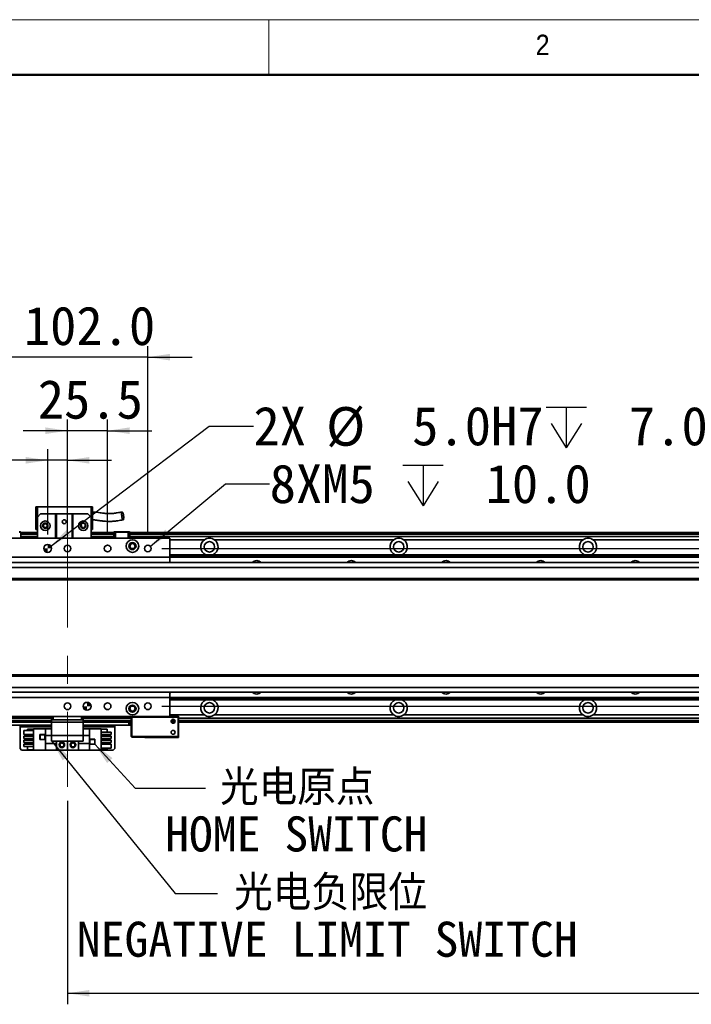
# Model space of a CAD drawing. Header units: millimetres. Extents: x 35 to 2905, y 35 to 2044.
# Tile 4 of 14: x 262 to 688, y 1420 to 2044. Entities that reach past the tile are written whole.
import ezdxf

# ---------------------------------------------------------------- set-up
doc = ezdxf.new("R2010")
doc.units = ezdxf.units.MM
doc.header["$LTSCALE"] = 7
doc.linetypes.add('CENTERX2', pattern=[20.32, 12.7, -2.54, 2.54, -2.54])
doc.layers.add('黑色实线', color=7, linetype='Continuous')
doc.styles.add('SLDTEXTSTYLE1', font='Gothic.ttf', dxfattribs={"width": 0.913})
doc.styles.add('SLDTEXTSTYLE8', font='txt')
doc.styles.add('SLDTEXTSTYLE9', font='txt', dxfattribs={"bigfont": 'bigfont'})
doc.dimstyles.new('SLDDIMSTYLE0', dxfattribs={"dimtxt": 24.5, "dimasz": 14, "dimexe": 0, "dimexo": 0.0625, "dimgap": 6.125, "dimtad": 2, "dimdec": 1, "dimrnd": 1e-09, "dimzin": 4, "dimdsep": 46, "dimtxsty": 'SLDTEXTSTYLE8', "dimsah": 1, "dimcen": 0.09, "dimadec": 0, "dimazin": 1, "dimtfac": 1, "dimtdec": 1, "dimtmove": 0, "dimatfit": 0, "dimfxl": 0, "dimfrac": 2, "dimtolj": 1, "dimtzin": 12, "dimarcsym": 0})
doc.dimstyles.new('SLDDIMSTYLE1', dxfattribs={"dimtxt": 24.5, "dimasz": 14, "dimexe": 0, "dimexo": 0.0625, "dimgap": 6.125, "dimtad": 2, "dimdec": 1, "dimrnd": 1e-09, "dimzin": 12, "dimdsep": 46, "dimtxsty": 'SLDTEXTSTYLE8', "dimsah": 1, "dimcen": 0.09, "dimadec": 0, "dimazin": 3, "dimtfac": 1, "dimtdec": 1, "dimtmove": 0, "dimatfit": 0, "dimfxl": 0, "dimfrac": 2, "dimtolj": 1, "dimtzin": 12, "dimarcsym": 0})
doc.dimstyles.new('SLDDIMSTYLE2', dxfattribs={"dimtxt": 0.18, "dimasz": 14, "dimexe": 0, "dimexo": 0.0625, "dimgap": 0, "dimtad": 0, "dimtih": 1, "dimtoh": 1, "dimdec": 0, "dimrnd": 1e-09, "dimzin": 0, "dimdsep": 46, "dimtxsty": 'Standard', "dimsah": 1, "dimcen": 0.09, "dimadec": 0, "dimazin": 0, "dimtfac": 14, "dimtdec": 0, "dimtofl": 0, "dimtmove": 0, "dimatfit": 3, "dimfxl": 0, "dimfrac": 2, "dimtolj": 1, "dimtzin": 0, "dimarcsym": 0})
doc.dimstyles.new('SLDDIMSTYLE3', dxfattribs={"dimtxt": 24.5, "dimasz": 14, "dimexe": 0, "dimexo": 0.0625, "dimgap": 6.125, "dimtad": 0, "dimtih": 1, "dimtoh": 1, "dimdec": 6, "dimrnd": 1e-09, "dimzin": 12, "dimdsep": 46, "dimtxsty": 'SLDTEXTSTYLE8', "dimsah": 1, "dimcen": 0, "dimadec": 0, "dimazin": 3, "dimtfac": 1, "dimtdec": 1, "dimtofl": 0, "dimtmove": 0, "dimatfit": 3, "dimfxl": 0, "dimfrac": 2, "dimtolj": 1, "dimtzin": 12, "dimarcsym": 0})
doc.dimstyles.new('SLDDIMSTYLE4', dxfattribs={"dimtxt": 24.5, "dimasz": 14, "dimexe": 0, "dimexo": 0.0625, "dimgap": 6.125, "dimtad": 0, "dimtih": 1, "dimtoh": 1, "dimdec": 1, "dimrnd": 1e-09, "dimzin": 4, "dimdsep": 46, "dimtxsty": 'SLDTEXTSTYLE8', "dimsah": 1, "dimcen": 0, "dimadec": 0, "dimazin": 1, "dimtfac": 1, "dimtdec": 1, "dimtofl": 0, "dimtmove": 0, "dimatfit": 3, "dimfxl": 0, "dimfrac": 2, "dimtolj": 1, "dimtzin": 12, "dimarcsym": 0})
doc.dimstyles.new('SLDDIMSTYLE5', dxfattribs={"dimtxt": 24.5, "dimasz": 14, "dimexe": 0, "dimexo": 0.0625, "dimgap": 6.125, "dimtad": 2, "dimdec": 1, "dimrnd": 1e-09, "dimzin": 4, "dimdsep": 46, "dimtxsty": 'SLDTEXTSTYLE8', "dimsah": 1, "dimcen": 0.09, "dimadec": 0, "dimazin": 1, "dimtfac": 1, "dimtdec": 1, "dimtofl": 0, "dimtmove": 0, "dimatfit": 3, "dimfxl": 0, "dimfrac": 2, "dimtolj": 1, "dimtzin": 12, "dimarcsym": 0})

# ---------------------------------------------------------------- blocks, each defined once
blk = doc.blocks.new('_D_7')
at = {"layer": '黑色实线'}
for p, q in [((241.33, 1717.94), (241.33, 1837.22)), ((343.33, 1717.94), (343.33, 1837.22)), ((241.33, 1830.22), (213.33, 1830.22)), ((343.33, 1830.22), (241.33, 1830.22)), ((343.33, 1830.22), (371.33, 1830.22))]:
    blk.add_line(p, q, dxfattribs=at)
for points in [[(241.33, 1830.22), (227.33, 1832.32), (227.33, 1828.12)], [(343.33, 1830.22), (357.33, 1828.12), (357.33, 1832.32)]]:
    blk.add_solid(points, dxfattribs=at)
at = {"layer": '黑色实线', "insert": (264.68, 1862.37), "char_height": 24.5, "attachment_point": 1, "style": 'SLDTEXTSTYLE8'}
blk.add_mtext('102.0', dxfattribs=at)
blk = doc.blocks.new('_D_8')
at = {"layer": '黑色实线'}
for p, q in [((2340.33, 1709.05), (2340.33, 1737.05)), ((352.22, 1709.05), (2347.33, 1709.05)), ((2340.33, 1609.05), (2340.33, 1709.05)), ((352.22, 1609.05), (2347.33, 1609.05)), ((2340.33, 1609.05), (2340.33, 1581.05))]:
    blk.add_line(p, q, dxfattribs=at)
for points in [[(2340.33, 1709.05), (2342.43, 1723.05), (2338.23, 1723.05)], [(2340.33, 1609.05), (2338.23, 1595.05), (2342.43, 1595.05)]]:
    blk.add_solid(points, dxfattribs=at)
at = {"layer": '黑色实线', "insert": (2308.18, 1619.23), "char_height": 24.5, "attachment_point": 1, "rotation": 90, "style": 'SLDTEXTSTYLE8'}
blk.add_mtext('100.0', dxfattribs=at)
blk = doc.blocks.new('SW_SYMBOL_HOLE_DEPTH')
at = {"layer": '黑色实线', "color": 0}
for p, q in [((0, 6125), (5600, 6125)), ((2800, 6125), (2800, 525)), ((700, 3885), (2800, 525)), ((4900, 3885), (2800, 525))]:
    blk.add_line(p, q, dxfattribs=at)
blk = doc.blocks.new('_D_9')
at = {"layer": '黑色实线'}
for p, q in [((344.94, 1710.39), (392.53, 1749.93)), ((392.53, 1749.93), (420.53, 1749.93))]:
    blk.add_line(p, q, dxfattribs=at)
blk.add_solid([(344.94, 1710.39), (357.05, 1717.72), (354.37, 1720.95)], dxfattribs=at)
at = {"layer": '黑色实线', "xscale": 0.004592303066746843, "yscale": 0.004592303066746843, "zscale": 0.004592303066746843}
blk.add_blockref('SW_SYMBOL_HOLE_DEPTH', (504.89, 1733.71), dxfattribs=at)
at = {"layer": '黑色实线', "char_height": 24.5, "attachment_point": 1, "style": 'SLDTEXTSTYLE8'}
for s, insert in [('8XM5', (420.53, 1762.27)), (' 10.0', (540.75, 1762.27))]:
    blk.add_mtext(s, dxfattribs=dict(at, insert=insert))
blk = doc.blocks.new('_D_10')
at = {"layer": '黑色实线'}
for p, q in [((281.82, 1710.55), (382.26, 1786.52)), ((382.26, 1786.52), (410.26, 1786.52))]:
    blk.add_line(p, q, dxfattribs=at)
blk.add_solid([(281.82, 1710.55), (294.25, 1717.33), (291.72, 1720.67)], dxfattribs=at)
at = {"layer": '黑色实线', "xscale": 0.004592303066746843, "yscale": 0.004592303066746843, "zscale": 0.004592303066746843}
blk.add_blockref('SW_SYMBOL_HOLE_DEPTH', (595.73, 1770.31), dxfattribs=at)
at = {"layer": '黑色实线', "char_height": 24.5, "attachment_point": 1, "style": 'SLDTEXTSTYLE8'}
for s, insert in [('2X ', (410.26, 1798.87)), ('%%c', (456.34, 1798.63)), (' 5.0H7 ', (494.19, 1798.87)), (' 7.0', (631.59, 1798.87))]:
    blk.add_mtext(s, dxfattribs=dict(at, insert=insert))
blk = doc.blocks.new('_D_11')
at = {"layer": '黑色实线'}
for p, q in [((292.33, 1756.65), (292.33, 1790.62)), ((317.83, 1717.94), (317.83, 1790.62)), ((292.33, 1783.62), (264.33, 1783.62)), ((317.83, 1783.62), (292.33, 1783.62)), ((317.83, 1783.62), (345.83, 1783.62))]:
    blk.add_line(p, q, dxfattribs=at)
for points in [[(292.33, 1783.62), (278.33, 1785.72), (278.33, 1781.52)], [(317.83, 1783.62), (331.83, 1781.52), (331.83, 1785.72)]]:
    blk.add_solid(points, dxfattribs=at)
at = {"layer": '黑色实线', "insert": (273.53, 1815.77), "char_height": 24.5, "attachment_point": 1, "style": 'SLDTEXTSTYLE8'}
blk.add_mtext('25.5', dxfattribs=at)
blk = doc.blocks.new('_D_12')
at = {"layer": '黑色实线'}
for p, q in [((279.83, 1717.94), (279.83, 1771.87)), ((292.33, 1717.94), (292.33, 1771.87)), ((279.83, 1764.87), (161.3, 1764.87)), ((292.33, 1764.87), (279.83, 1764.87)), ((292.33, 1764.87), (320.33, 1764.87))]:
    blk.add_line(p, q, dxfattribs=at)
for points in [[(279.83, 1764.87), (265.83, 1766.97), (265.83, 1762.77)], [(292.33, 1764.87), (306.33, 1762.77), (306.33, 1766.97)]]:
    blk.add_solid(points, dxfattribs=at)
at = {"layer": '黑色实线', "insert": (161.3, 1797.02), "char_height": 24.5, "attachment_point": 1, "style": 'SLDTEXTSTYLE8'}
blk.add_mtext('12.5', dxfattribs=at)
blk = doc.blocks.new('_D_18')
at = {"layer": '黑色实线'}
for p, q in [((292.33, 1549.21), (292.33, 1420.25)), ((2152.33, 1549.21), (2152.33, 1420.25)), ((292.33, 1427.25), (2152.33, 1427.25))]:
    blk.add_line(p, q, dxfattribs=at)
for points in [[(292.33, 1427.25), (306.33, 1425.15), (306.33, 1429.35)], [(2152.33, 1427.25), (2138.33, 1429.35), (2138.33, 1425.15)]]:
    blk.add_solid(points, dxfattribs=at)
at = {"layer": '黑色实线', "insert": (1163.69, 1459.4), "char_height": 24.5, "attachment_point": 1, "style": 'SLDTEXTSTYLE8'}
blk.add_mtext('1860.0', dxfattribs=at)
blk = doc.blocks.new('SW_NOTE_7')
at = {"layer": '黑色实线', "color": 0, "char_height": 22.225, "attachment_point": 2}
for s, insert, style in [('光电原点', (58.24, 11.59), 'SLDTEXTSTYLE9'), ('HOME SWITCH', (57.65, -17.8), 'SLDTEXTSTYLE8')]:
    blk.add_mtext(s, dxfattribs=dict(at, insert=insert, style=style))
blk = doc.blocks.new('SW_NOTE_8')
at = {"layer": '黑色实线', "color": 0, "char_height": 22.225, "attachment_point": 2}
for s, insert, style in [('光电负限位', (71.55, 11.47), 'SLDTEXTSTYLE9'), ('NEGATIVE LIMIT SWITCH', (69.48, -17.92), 'SLDTEXTSTYLE8')]:
    blk.add_mtext(s, dxfattribs=dict(at, insert=insert, style=style))
blk = doc.blocks.new('SW_DOWELSYMBOL_0')
at = {"linetype": 'Continuous', "lineweight": 18}
h = blk.add_hatch(color=0, dxfattribs=at)
edge = h.paths.add_edge_path(flags=0)
edge.add_arc((0, 0), 2.5, 180, 270)
edge.add_line((0, -2.5), (0, 0))
edge.add_line((0, 0), (-2.5, 0))
h = blk.add_hatch(color=0, dxfattribs=at)
edge = h.paths.add_edge_path(flags=0)
edge.add_arc((0, 0), 2.5, 0, 90)
edge.add_line((0, 2.5), (0, 0))
edge.add_line((0, 0), (2.5, 0))
at = {"layer": '黑色实线', "color": 0}
blk.add_circle((0, 0), 2.5, dxfattribs=at)
blk = doc.blocks.new('SW_DOWELSYMBOL_1')
at = {"linetype": 'Continuous', "lineweight": 18}
h = blk.add_hatch(color=0, dxfattribs=at)
edge = h.paths.add_edge_path(flags=0)
edge.add_arc((0, 0), 2.5, 180, 270)
edge.add_line((0, -2.5), (0, 0))
edge.add_line((0, 0), (-2.5, 0))
h = blk.add_hatch(color=0, dxfattribs=at)
edge = h.paths.add_edge_path(flags=0)
edge.add_arc((0, 0), 2.5, 0, 90)
edge.add_line((0, 2.5), (0, 0))
edge.add_line((0, 0), (2.5, 0))
at = {"layer": '黑色实线', "color": 0}
blk.add_circle((0, 0), 2.5, dxfattribs=at)

msp = doc.modelspace()

# ---------------------------------------------------------------- linework, layer by layer
at = {"color": 7, "linetype": 'Continuous', "lineweight": 18}
for p, q in [((2905, 2044), (35, 2044)), ((420, 2009), (420, 2044)), ((70, 2009), (2870, 2009))]:
    msp.add_line(p, q, dxfattribs=at)
at = {"color": 7, "linetype": 'Continuous', "lineweight": 50}
msp.add_line((2870, 2009), (70, 2009), dxfattribs=at)
at = {"color": 7, "linetype": 'Continuous', "lineweight": 35}
for p, q in [((272.3251548, 1735.3467173), (273.3251717, 1735.3467173)), ((272.3251548, 1735.3467173), (272.3251548, 1720.9467157)), ((273.3251717, 1728.9467132), (273.3251717, 1735.3467173)), ((273.3251717, 1735.3467173), (307.3251512, 1735.3467173)), ((307.3251512, 1735.3467173), (308.3251681, 1735.3467173)), ((307.3251512, 1735.3467173), (307.3251512, 1728.9467132)), ((308.3251681, 1720.9467157), (308.3251681, 1735.3467173)), ((275.325146, 1730.9467173), (273.3251717, 1728.9467132)), ((273.3251717, 1728.9467132), (273.3251717, 1715.5467137)), ((275.325146, 1730.9467173), (284.8251727, 1730.9467173)), ((284.8251727, 1715.5467137), (284.8251727, 1730.9467173)), ((284.8251727, 1730.9467173), (285.3251662, 1730.9467173)), ((285.3251662, 1730.9467173), (285.3251662, 1715.5467137)), ((295.3251567, 1730.9467173), (285.3251662, 1730.9467173)), ((295.3251567, 1715.5467137), (295.3251567, 1730.9467173)), ((295.3251567, 1730.9467173), (295.8251502, 1730.9467173)), ((295.8251502, 1730.9467173), (305.3251471, 1730.9467173)), ((295.8251502, 1730.9467173), (295.8251502, 1715.5467137)), ((307.3251512, 1728.9467132), (305.3251471, 1730.9467173)), ((307.3251512, 1728.9467132), (307.3251512, 1715.5467137)), ((357.3251631, 1715.5467137), (227.3251679, 1715.5467137)), ((261.7008951, 1719.5467143), (262.5251677, 1719.5467143)), ((262.8251579, 1719.2467167), (261.8251707, 1719.2467167)), ((262.8251579, 1719.2467167), (262.5251677, 1719.5467143)), ((262.8251579, 1719.2467167), (262.8251579, 1715.5467137)), ((273.3251717, 1719.0518542), (262.8251579, 1719.0518542)), ((262.8251579, 1718.8518545), (273.3251717, 1718.8518545)), ((262.8251579, 1718.6518549), (273.3251717, 1718.6518549)), ((273.3251717, 1718.5518532), (262.8251579, 1718.5518532)), ((273.3251717, 1716.5467157), (262.8251579, 1716.5467157)), ((272.3251548, 1720.9467157), (273.3251717, 1720.9467157)), ((307.3251512, 1720.9467157), (308.3251681, 1720.9467157)), ((321.8251731, 1719.0518542), (307.3251512, 1719.0518542)), ((307.3251512, 1718.8518545), (321.8251731, 1718.8518545)), ((307.3251512, 1718.6518549), (321.8251731, 1718.6518549)), ((321.8251731, 1718.5518532), (307.3251512, 1718.5518532)), ((321.8251731, 1716.5467157), (307.3251512, 1716.5467157)), ((322.1251633, 1719.5467143), (321.8251731, 1719.2467167)), ((321.8251731, 1715.5467137), (321.8251731, 1719.2467167)), ((322.8251603, 1719.2467167), (321.8251731, 1719.2467167)), ((322.1251633, 1719.5467143), (322.9494359, 1719.5467143)), ((322.8251603, 1719.2467167), (322.9494359, 1719.5467143)), ((322.8251603, 1719.2467167), (322.8251603, 1715.5467137)), ((330.8251467, 1719.2467167), (322.8251603, 1719.2467167)), ((322.9494359, 1719.5467143), (330.7009008, 1719.5467143)), ((330.8251467, 1719.2467167), (330.7009008, 1719.5467143)), ((330.7009008, 1719.5467143), (331.5251734, 1719.5467143)), ((330.8251467, 1715.5467137), (330.8251467, 1719.2467167)), ((331.8251636, 1719.2467167), (330.8251467, 1719.2467167)), ((331.8251636, 1719.2467167), (331.5251734, 1719.5467143)), ((331.8251636, 1719.2467167), (331.8251636, 1715.5467137)), ((2112.8252413, 1719.0518542), (331.8251636, 1719.0518542)), ((331.8251636, 1718.8518545), (2112.8252413, 1718.8518545)), ((331.8251636, 1718.6518549), (2112.8252413, 1718.6518549)), ((2112.8252413, 1718.5518532), (331.8251636, 1718.5518532)), ((2112.8252413, 1716.5467157), (331.8251636, 1716.5467157)), ((357.3251631, 1715.5467137), (357.3251631, 1703.5467154)), ((499.1556075, 1714.5467154), (385.4947355, 1714.5467154)), ((619.1556122, 1714.5467154), (505.4947402, 1714.5467154)), ((739.1555574, 1714.5467154), (625.494745, 1714.5467154)), ((357.3251631, 1703.5467154), (227.3251679, 1703.5467154)), ((357.3251631, 1705.0467147), (2087.3251822, 1705.0467147)), ((357.3251631, 1704.7536946), (2087.3251822, 1704.7536946)), ((357.3251631, 1703.8548342), (2087.3251822, 1703.8548342)), ((357.3251631, 1703.561814), (2087.3251822, 1703.561814)), ((357.3251631, 1703.5467154), (357.3251631, 1700.0518529)), ((2237.8252413, 1700.0518529), (206.8251636, 1700.0518529)), ((2237.8252413, 1697.0518506), (206.8251636, 1697.0518506)), ((2237.8252413, 1690.0518494), (206.8251636, 1690.0518494)), ((206.8251636, 1689.0518493), (2237.8252413, 1689.0518493)), ((2237.8252413, 1629.0518543), (206.8251636, 1629.0518543)), ((2237.8252413, 1628.051856), (206.8251636, 1628.051856)), ((2237.8252413, 1621.0518568), (206.8251636, 1621.0518568)), ((2237.8252413, 1618.0518544), (206.8251636, 1618.0518544)), ((357.3251631, 1618.0518544), (357.3251631, 1614.5467139)), ((357.3251631, 1614.5467139), (227.3251679, 1614.5467139)), ((357.3251631, 1614.5467139), (357.3251631, 1602.5467156)), ((357.3251631, 1614.5418896), (2087.3251822, 1614.5418896)), ((357.3251631, 1614.2488732), (2087.3251822, 1614.2488732)), ((357.3251631, 1613.3500091), (2087.3251822, 1613.3500091)), ((357.3251631, 1613.0569926), (2087.3251822, 1613.0569926)), ((499.1556075, 1603.556992), (385.4947355, 1603.556992)), ((619.1556122, 1603.556992), (505.4947402, 1603.556992)), ((739.1555574, 1603.556992), (625.494745, 1603.556992)), ((282.3251452, 1601.5569917), (186.3251593, 1601.5569917)), ((282.3251452, 1599.0518532), (186.3251593, 1599.0518532)), ((357.3251631, 1602.5467156), (227.3251679, 1602.5467156)), ((282.3251452, 1597.0518566), (253.325161, 1597.0518566)), ((262.3251643, 1597.0518566), (262.3251643, 1596.0518545)), ((282.3251452, 1600.5467153), (282.3251452, 1602.5467156)), ((283.3251622, 1600.5467153), (282.3251452, 1600.5467153)), ((282.3251452, 1599.0467123), (282.3251452, 1600.5467153)), ((302.325156, 1599.0467123), (282.3251452, 1599.0467123)), ((282.3251452, 1599.0467123), (282.3251452, 1590.5467174)), ((283.3251622, 1602.5467156), (283.3251622, 1600.5467153)), ((301.3251688, 1600.5467153), (283.3251622, 1600.5467153)), ((301.3251688, 1600.5467153), (301.3251688, 1602.5467156)), ((302.325156, 1600.5467153), (301.3251688, 1600.5467153)), ((302.325156, 1602.5467156), (302.325156, 1600.5467153)), ((332.8251507, 1601.5569917), (302.325156, 1601.5569917)), ((302.325156, 1600.5467153), (302.325156, 1599.0467123)), ((332.8251507, 1599.0518532), (302.325156, 1599.0518532)), ((302.325156, 1599.0467123), (302.325156, 1590.5467174)), ((331.32517, 1597.0518566), (302.325156, 1597.0518566)), ((322.3251667, 1596.0518545), (322.3251667, 1597.0518566)), ((331.32517, 1597.0518566), (331.32517, 1599.0518532)), ((332.3251572, 1597.0518566), (331.32517, 1597.0518566)), ((332.3251572, 1599.0518532), (332.3251572, 1597.0518566)), ((333.1251707, 1602.5467156), (332.8251507, 1602.2467143)), ((333.1251707, 1602.2467143), (332.8251507, 1602.2467143)), ((332.8251507, 1589.846713), (332.8251507, 1602.2467143)), ((333.1251707, 1602.2467143), (333.2494166, 1602.5467156)), ((362.5251617, 1602.2467143), (333.1251707, 1602.2467143)), ((333.1251707, 1602.2467143), (333.1251707, 1589.846713)), ((357.3251631, 1602.8467132), (362.8251519, 1602.8467132)), ((357.3251631, 1602.5467156), (362.4008861, 1602.5467156)), ((360.4730334, 1599.0518532), (358.1773009, 1599.0518532)), ((362.5251617, 1602.2467143), (362.4008861, 1602.5467156)), ((362.4008861, 1602.5467156), (362.5251617, 1602.5467156)), ((362.8251519, 1602.2467143), (362.5251617, 1602.5467156)), ((362.5251617, 1589.846713), (362.5251617, 1602.2467143)), ((362.8251519, 1602.2467143), (362.5251617, 1602.2467143)), ((362.8251519, 1602.2467143), (362.8251519, 1602.8467132)), ((362.8251519, 1602.2467143), (362.8251519, 1589.846713)), ((2083.8251975, 1601.5569917), (362.8251519, 1601.5569917)), ((2083.8251975, 1599.0518532), (362.8251519, 1599.0518532)), ((262.3251643, 1582.2518519), (262.3251643, 1596.0518545)), ((264.6251585, 1591.1118514), (264.6251585, 1593.6118564)), ((264.6251585, 1593.6118564), (270.8251741, 1593.6118564)), ((264.6251585, 1591.1118514), (270.8251741, 1591.1118514)), ((267.0251694, 1593.6118564), (267.0251694, 1594.5518515)), ((267.0251694, 1594.5518515), (270.8251741, 1594.5518515)), ((267.0251694, 1590.0718546), (267.0251694, 1591.1118514)), ((270.8251741, 1581.2518499), (270.8251741, 1594.8518566)), ((270.8251741, 1594.8518566), (278.3751454, 1594.8518566)), ((278.1251635, 1591.1518535), (274.925169, 1591.1518535)), ((274.925169, 1591.1518535), (274.925169, 1587.9518515)), ((275.0251558, 1591.0518518), (275.0251558, 1588.0518532)), ((278.025147, 1591.0518518), (275.0251558, 1591.0518518)), ((278.025147, 1588.0518532), (278.025147, 1591.0518518)), ((278.1251635, 1587.9518515), (278.1251635, 1591.1518535)), ((282.3251452, 1594.8518566), (278.3751454, 1594.8518566)), ((278.3751454, 1594.8518566), (278.3751454, 1590.5518508)), ((306.2751558, 1594.8518566), (302.325156, 1594.8518566)), ((306.2751558, 1590.5518508), (306.2751558, 1594.8518566)), ((313.8251569, 1594.8518566), (306.2751558, 1594.8518566)), ((313.8251569, 1594.8518566), (313.8251569, 1581.2518499)), ((317.6251616, 1594.5518515), (313.8251569, 1594.5518515)), ((320.0251725, 1592.6118544), (313.8251569, 1592.6118544)), ((320.0251725, 1591.1118514), (313.8251569, 1591.1118514)), ((317.6251616, 1594.5518515), (317.6251616, 1592.6118544)), ((317.6251616, 1591.1118514), (317.6251616, 1590.0718546)), ((320.0251725, 1592.6118544), (320.0251725, 1591.1118514)), ((322.3251667, 1596.0518545), (322.3251667, 1582.2518519)), ((264.6251585, 1588.5718516), (264.6251585, 1590.0718546)), ((264.6251585, 1590.0718546), (270.8251741, 1590.0718546)), ((264.6251585, 1588.5718516), (270.8251741, 1588.5718516)), ((264.6251585, 1586.0318518), (264.6251585, 1587.5318548)), ((264.6251585, 1587.5318548), (270.8251741, 1587.5318548)), ((264.6251585, 1586.0318518), (270.8251741, 1586.0318518)), ((264.6251585, 1583.491852), (264.6251585, 1584.9918551)), ((264.6251585, 1584.9918551), (270.8251741, 1584.9918551)), ((267.0251694, 1587.5318548), (267.0251694, 1588.5718516)), ((267.0251694, 1584.9918551), (267.0251694, 1586.0318518)), ((274.925169, 1587.9518515), (278.1251635, 1587.9518515)), ((275.0251558, 1588.0518532), (278.025147, 1588.0518532)), ((282.3251452, 1590.5518508), (278.3751454, 1590.5518508)), ((278.3751454, 1585.5518556), (278.3751454, 1590.5518508)), ((278.3751454, 1585.5518556), (285.3251662, 1585.5518556)), ((278.3751454, 1585.5518556), (278.3751454, 1581.2518499)), ((282.3251452, 1590.5467174), (302.325156, 1590.5467174)), ((282.3251452, 1587.0467177), (282.3251452, 1590.5467174)), ((302.325156, 1587.0467177), (282.3251452, 1587.0467177)), ((285.3251662, 1587.0467177), (285.3251662, 1585.5518556)), ((285.3251662, 1581.2518499), (285.3251662, 1585.5518556)), ((292.3251655, 1587.0467177), (292.3251655, 1581.2518499)), ((299.3251648, 1585.5518556), (299.3251648, 1587.0467177)), ((299.3251648, 1585.5518556), (306.2751558, 1585.5518556)), ((299.3251648, 1585.5518556), (299.3251648, 1581.2518499)), ((306.2751558, 1590.5518508), (302.325156, 1590.5518508)), ((302.325156, 1590.5467174), (302.325156, 1587.0467177)), ((306.2751558, 1590.5518508), (306.2751558, 1585.5518556)), ((306.2751558, 1581.2518499), (306.2751558, 1585.5518556)), ((309.725162, 1588.1518549), (306.5251675, 1588.1518549)), ((306.5251675, 1588.1518549), (306.5251675, 1584.9518529)), ((306.5251675, 1584.9518529), (309.725162, 1584.9518529)), ((306.6251542, 1588.0518532), (306.6251542, 1585.0518546)), ((309.6251454, 1588.0518532), (306.6251542, 1588.0518532)), ((306.6251542, 1585.0518546), (309.6251454, 1585.0518546)), ((309.6251454, 1585.0518546), (309.6251454, 1588.0518532)), ((309.725162, 1584.9518529), (309.725162, 1588.1518549)), ((320.0251725, 1590.0718546), (313.8251569, 1590.0718546)), ((320.0251725, 1588.5718516), (313.8251569, 1588.5718516)), ((320.0251725, 1587.5318548), (313.8251569, 1587.5318548)), ((320.0251725, 1586.0318518), (313.8251569, 1586.0318518)), ((320.0251725, 1584.9918551), (313.8251569, 1584.9918551)), ((317.6251616, 1588.5718516), (317.6251616, 1587.5318548)), ((317.6251616, 1586.0318518), (317.6251616, 1584.9918551)), ((320.0251725, 1590.0718546), (320.0251725, 1588.5718516)), ((320.0251725, 1587.5318548), (320.0251725, 1586.0318518)), ((320.0251725, 1584.9918551), (320.0251725, 1582.49185)), ((332.8251507, 1589.846713), (333.1251707, 1589.846713)), ((333.1251707, 1589.5467154), (332.8251507, 1589.846713)), ((333.1251707, 1589.846713), (362.5251617, 1589.846713)), ((333.1251707, 1589.846713), (333.2494166, 1589.5467154)), ((333.2494166, 1589.5467154), (333.1251707, 1589.5467154)), ((362.4008861, 1589.5467154), (333.2494166, 1589.5467154)), ((341.3251605, 1589.2467177), (341.3251605, 1589.5467154)), ((341.3251605, 1589.2467177), (362.8251519, 1589.2467177)), ((362.5251617, 1589.846713), (362.4008861, 1589.5467154)), ((362.5251617, 1589.5467154), (362.4008861, 1589.5467154)), ((362.5251617, 1589.846713), (362.8251519, 1589.846713)), ((362.8251519, 1589.846713), (362.5251617, 1589.5467154)), ((362.8251519, 1589.2467177), (362.8251519, 1589.846713)), ((262.3251643, 1582.2518519), (263.3251514, 1581.2518499)), ((270.8251741, 1581.2518499), (263.3251514, 1581.2518499)), ((264.6251585, 1583.491852), (270.8251741, 1583.491852)), ((267.0251694, 1581.5518549), (267.0251694, 1583.491852)), ((267.0251694, 1581.5518549), (270.8251741, 1581.5518549)), ((270.8251741, 1581.2518499), (278.3751454, 1581.2518499)), ((278.3751454, 1581.2518499), (285.3251662, 1581.2518499)), ((292.3251655, 1581.2518499), (285.3251662, 1581.2518499)), ((292.3251655, 1581.2518499), (299.3251648, 1581.2518499)), ((299.3251648, 1581.2518499), (306.2751558, 1581.2518499)), ((313.8251569, 1581.2518499), (306.2751558, 1581.2518499)), ((320.0251725, 1582.49185), (313.8251569, 1582.49185)), ((317.6251616, 1581.5518549), (313.8251569, 1581.5518549)), ((321.3251498, 1581.2518499), (313.8251569, 1581.2518499)), ((317.6251616, 1582.49185), (317.6251616, 1581.5518549)), ((321.3251498, 1581.2518499), (322.3251667, 1582.2518519))]:
    msp.add_line(p, q, dxfattribs=at)
at = {"color": 8, "linetype": 'Continuous', "lineweight": 35}
for p, q in [((273.3251717, 1718.0518522), (262.8251579, 1718.0518522)), ((321.8251731, 1718.0518522), (307.3251512, 1718.0518522)), ((2112.8252413, 1718.0518522), (331.8251636, 1718.0518522)), ((379.1555729, 1714.5467154), (357.3251631, 1714.5467154)), ((379.1555729, 1603.556992), (357.3251631, 1603.556992)), ((282.3251452, 1600.0518515), (186.3251593, 1600.0518515)), ((332.8251507, 1600.0518515), (302.325156, 1600.0518515)), ((360.4685333, 1600.0518515), (358.1817713, 1600.0518515)), ((2083.8251975, 1600.0518515), (362.8251519, 1600.0518515)), ((262.3251643, 1596.0518545), (282.3251452, 1596.0518545)), ((302.325156, 1596.0518545), (322.3251667, 1596.0518545))]:
    msp.add_line(p, q, dxfattribs=at)
at = {"color": 7, "linetype": 'Continuous', "lineweight": 35, "flags": 128}
for points in [[(357.8956094, 1700.0518529), (357.6723602, 1700.2207241), (357.3184874, 1700.4333189)], [(357.3232558, 1617.6625876), (357.6762643, 1617.8753986), (357.9079773, 1618.0518544)]]:
    msp.add_lwpolyline(points, dxfattribs=at)
at = {"color": 7, "linetype": 'Continuous', "lineweight": 35}
for centre, radius in [((278.3251593, 1723.4467151), 3), ((278.3251593, 1723.4467151), 1.7), ((278.3251593, 1723.4467151), 1.6), ((290.3251593, 1725.9467151), 1.25), ((302.3251593, 1723.4467151), 3), ((302.3251593, 1723.4467151), 1.7), ((302.3251593, 1723.4467151), 1.6), ((279.8251593, 1709.0467151), 2.5), ((292.3251593, 1709.0467151), 2.1), ((317.8251593, 1709.0467151), 2.1), ((333.5751593, 1710.5467151), 4), ((333.5751593, 1710.5467151), 2.25), ((333.5751593, 1710.5467151), 2), ((333.5751593, 1710.5467151), 1.621), ((343.3251593, 1709.0467151), 2.1), ((382.3251593, 1710.0518532), 3.3), ((502.3251593, 1710.0518532), 3.3), ((622.3251593, 1710.0518532), 3.3), ((292.3251593, 1609.0467151), 2.1), ((304.8251593, 1609.0467151), 2.5), ((317.8251593, 1609.0467151), 2.1), ((333.5751593, 1607.5467151), 4), ((333.5751593, 1607.5467151), 2.25), ((333.5751593, 1607.5467151), 2), ((343.3251593, 1609.0467151), 2.1), ((382.3251593, 1608.0518532), 3.3), ((502.3251593, 1608.0518532), 3.3), ((622.3251593, 1608.0518532), 3.3), ((333.5751593, 1607.5467151), 1.621), ((359.3251593, 1599.5467151), 1.25), ((359.3251593, 1592.5467151), 1.25), ((288.8251593, 1584.5518532), 1.75), ((288.8251593, 1584.5518532), 1.25), ((295.8251593, 1584.5518532), 1.75), ((295.8251593, 1584.5518532), 1.25)]:
    msp.add_circle(centre, radius, dxfattribs=at)
for centre, radius, start, end in [((382.3251593, 1710.0518532), 5.5, 125.1897877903, 245.5088204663), ((382.3251593, 1710.0518532), 5.5, 294.4911795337, 54.8102122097), ((502.3251593, 1710.0518532), 5.5, 125.1897877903, 245.5088204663), ((502.3251593, 1710.0518532), 5.5, 294.4911795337, 54.8102122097), ((622.3251593, 1710.0518532), 5.5, 125.1897877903, 245.5088204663), ((622.3251593, 1710.0518532), 5.5, 294.4911795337, 54.8102122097), ((412.3251593, 1697.5467151), 3.75, 41.9157203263, 138.0842796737), ((472.3251593, 1697.5467151), 3.75, 41.9157203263, 138.0842796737), ((532.3251593, 1697.5467151), 3.75, 41.9157203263, 138.0842796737), ((592.3251593, 1697.5467151), 3.75, 41.9157203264, 138.0842796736), ((652.3251593, 1697.5467151), 3.75, 41.9157203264, 138.0842796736), ((412.3251593, 1620.5569912), 3.75, 221.9157203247, 318.0842796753), ((472.3251593, 1620.5569912), 3.75, 221.9157203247, 318.0842796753), ((532.3251593, 1620.5569912), 3.75, 221.9157203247, 318.0842796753), ((592.3251593, 1620.5569912), 3.75, 221.9157203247, 318.0842796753), ((652.3251593, 1620.5569912), 3.75, 221.9157203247, 318.0842796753), ((382.3251593, 1608.0518532), 5.5, 114.4911795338, 234.8102122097), ((382.3251593, 1608.0518532), 5.5, 305.1897877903, 65.5088204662), ((502.3251593, 1608.0518532), 5.5, 114.4911795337, 234.8102122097), ((502.3251593, 1608.0518532), 5.5, 305.1897877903, 65.5088204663), ((622.3251593, 1608.0518532), 5.5, 114.4911795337, 234.8102122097), ((622.3251593, 1608.0518532), 5.5, 305.1897877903, 65.5088204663)]:
    msp.add_arc(centre, radius, start, end, dxfattribs=at)
for points, knots in [([(327.0669546, 1732.0981673), (326.0226586, 1731.932288), (324.2025479, 1731.643176), (321.824037, 1731.2723626), (320.0134998, 1731.1281105), (318.4292892, 1731.1000178), (316.6594037, 1731.1800668), (314.8047744, 1731.4019604), (312.9072934, 1731.6880181), (311.3875401, 1731.9097245), (309.967062, 1732.0448252), (309.023246, 1732.0973404), (308.4659953, 1732.0748883), (308.3251681, 1732.0692143)], [0, 0, 0, 0, 0.1728201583, 0.301209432, 0.3945073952, 0.4621978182, 0.5503028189, 0.6704398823, 0.75426796, 0.853134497, 0.9124973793, 0.977886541, 1, 1, 1, 1]), ([(326.6851869, 1730.9361151), (326.7115415, 1731.1852158), (326.7643095, 1731.683973), (326.9420739, 1732.0888583), (327.1647876, 1732.1301897), (327.3966129, 1731.850024), (327.6126256, 1731.3391674), (327.7998581, 1730.6457808), (327.9401786, 1729.8385163), (328.0177254, 1728.9992449), (328.0216755, 1728.2204433), (327.9489049, 1727.5996098), (327.8076927, 1727.2087743), (327.6086739, 1727.1217972), (327.4076157, 1727.225957), (327.2180227, 1727.5704354), (327.0481423, 1728.101414), (326.8968615, 1728.8350196), (326.7854808, 1729.5812219), (326.7119115, 1730.1252488), (326.6834965, 1730.384171), (326.6718815, 1730.4692219), (326.6719369, 1730.4915465), (326.6708146, 1730.5657188), (326.6734761, 1730.7218426), (326.6806947, 1730.8539214), (326.6851869, 1730.9361151)], [0, 0, 0, 0, 0.0648170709, 0.1297788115, 0.1897320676, 0.2426180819, 0.2944128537, 0.3462430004, 0.3987242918, 0.4521992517, 0.5066010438, 0.5614521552, 0.6160516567, 0.6697722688, 0.7270686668, 0.7653772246, 0.8036909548, 0.8589092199, 0.9142291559, 0.9495546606, 0.9640013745, 0.9648506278, 0.9657590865, 0.9687099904, 0.9805279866, 1, 1, 1, 1]), ([(278.112587, 1722.316531), (277.9836855, 1722.3381177), (277.725267, 1722.3813941), (277.386766, 1722.6047429), (277.1268412, 1722.9239494), (276.9781525, 1723.3265979), (276.9653449, 1723.7705728), (277.1006661, 1724.2072798), (277.3595677, 1724.578974), (277.603584, 1724.7419561), (277.7178552, 1724.8182795)], [0, 0, 0, 0, 0.1153517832, 0.2312544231, 0.3517769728, 0.4770083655, 0.6065219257, 0.7402439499, 0.8783580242, 1, 1, 1, 1]), ([(278.3251669, 1722.2966417), (278.3291702, 1722.2966555), (278.4493926, 1722.2970729), (278.6869806, 1722.3362728), (279.0028779, 1722.4955981), (279.2568261, 1722.7424252), (279.4250923, 1723.0539466), (279.4922779, 1723.4016165), (279.4520428, 1723.7534057), (279.308348, 1724.0769891), (279.0743374, 1724.3426911), (278.7714399, 1724.526081), (278.427474, 1724.6101478), (278.0741418, 1724.5872981), (277.7438846, 1724.4596753), (277.4669897, 1724.2389849), (277.2690373, 1723.9454013), (277.1681609, 1723.6059677), (277.1736317, 1723.252055), (277.2848104, 1722.9154961), (277.4919523, 1722.6296976), (277.7743756, 1722.4116498), (277.9998545, 1722.3482359), (278.112587, 1722.316531)], [0, 0, 0, 0, 0.0017194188, 0.0516365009, 0.1015514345, 0.1514631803, 0.2013774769, 0.2512942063, 0.3012093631, 0.35112083, 0.4010321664, 0.4509466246, 0.5008643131, 0.55077631, 0.6006884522, 0.6506024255, 0.7005190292, 0.7504339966, 0.8003449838, 0.8502587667, 0.9001744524, 0.9500903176, 1, 1, 1, 1]), ([(278.9324489, 1724.8182795), (279.0638697, 1724.7281574), (279.3327493, 1724.5437726), (279.593176, 1724.1200193), (279.6998406, 1723.6444833), (279.6373148, 1723.175787), (279.4260183, 1722.7716525), (279.1012639, 1722.4772821), (278.7833025, 1722.3436323), (278.5917789, 1722.3224969), (278.5377171, 1722.316531)], [0, 0, 0, 0, 0.1407983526, 0.2880655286, 0.4304364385, 0.5679417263, 0.7005946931, 0.8284726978, 0.9515826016, 1, 1, 1, 1]), ([(302.1968272, 1722.314009), (302.1406298, 1722.316144), (301.9472895, 1722.3234894), (301.6211946, 1722.4351996), (301.2796047, 1722.7048789), (301.0428564, 1723.0915335), (300.9498331, 1723.5518435), (301.0229085, 1724.0328931), (301.2638708, 1724.4728373), (301.5353439, 1724.7132455), (301.6998473, 1724.8079063), (301.717874, 1724.8182795)], [0, 0, 0, 0, 0.0488389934, 0.1680248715, 0.2919229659, 0.4205443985, 0.5539585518, 0.6921654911, 0.8349291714, 0.981911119, 1, 1, 1, 1]), ([(302.1126058, 1722.316531), (301.9808422, 1722.3556488), (301.7351998, 1722.4285748), (301.4621263, 1722.6648852), (301.2947861, 1722.9122363), (301.1950239, 1723.18018), (301.1702786, 1723.3898613), (301.1774278, 1723.5215874), (301.1795375, 1723.5473354), (301.180058, 1723.5525925), (301.1802122, 1723.5545566), (301.180271, 1723.5551478), (301.18027, 1723.5550026), (301.1802699, 1723.5549888)], [0, 0, 0, 0, 0.23692827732, 0.44169748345, 0.61424397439, 0.75450896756, 0.93807962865, 0.98296589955, 0.98978678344, 0.99520613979, 0.99755142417, 0.99976807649, 1, 1, 1, 1]), ([(302.5377359, 1722.316531), (302.6772056, 1722.3410998), (302.9563986, 1722.3902821), (303.3085545, 1722.6439005), (303.5590049, 1722.9898842), (303.6831136, 1723.4003264), (303.6731814, 1723.828278), (303.5332034, 1724.2308426), (303.2848229, 1724.5820205), (303.0499728, 1724.7394907), (302.9324677, 1724.8182795)], [0, 0, 0, 0, 0.124807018, 0.2498411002, 0.3748585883, 0.4998572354, 0.6248424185, 0.7498299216, 0.87482967, 1, 1, 1, 1]), ([(308.3251681, 1727.0609564), (308.6942947, 1727.0769749), (309.5818222, 1727.1154897), (310.953079, 1726.9360158), (312.3696098, 1726.7352481), (313.6454733, 1726.5429148), (314.7456626, 1726.3958134), (315.6986178, 1726.2903347), (316.9442871, 1726.1815558), (318.7729568, 1726.1042603), (321.3727012, 1726.2024818), (324.3718838, 1726.6209514), (326.5100129, 1726.97025), (327.6376989, 1727.1544761)], [0, 0, 0, 0, 0.0561688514, 0.1350523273, 0.2093710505, 0.2758292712, 0.332639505, 0.378840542, 0.4216808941, 0.5224859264, 0.656040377, 0.8185897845, 1, 1, 1, 1]), ([(385.4947355, 1714.5467154), (385.0352345, 1714.8161096), (384.0868166, 1715.372144), (382.4029205, 1715.6315695), (380.6607581, 1715.4160482), (379.6551935, 1714.8352756), (379.1555729, 1714.5467154)], [0, 0, 0, 0, 0.23569111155, 0.48647057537, 0.74484988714, 1, 1, 1, 1]), ([(505.4947402, 1714.5467154), (505.0352495, 1714.8161099), (504.0868444, 1715.3721497), (502.4029545, 1715.6315683), (500.6607928, 1715.4160485), (499.6552282, 1714.8352757), (499.1556075, 1714.5467154)], [0, 0, 0, 0, 0.2356881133, 0.4864685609, 0.7448488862, 1, 1, 1, 1]), ([(625.494745, 1714.5467154), (625.0352337, 1714.8161094), (624.0868195, 1715.3721288), (622.4029237, 1715.63157), (620.6607687, 1715.4160675), (619.6552125, 1714.8352758), (619.1556122, 1714.5467154)], [0, 0, 0, 0, 0.23569595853, 0.48646773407, 0.74485677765, 1, 1, 1, 1]), ([(357.3181894, 1700.433468), (357.4771068, 1700.3439146), (357.6803103, 1700.2294051), (357.7475582, 1700.0836243), (357.7622142, 1700.0518529)], [0, 0, 0, 0, 0.782060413, 1, 1, 1, 1]), ([(357.7710953, 1618.0518544), (357.7123221, 1617.96843), (357.6099478, 1617.823117), (357.4053341, 1617.7086966), (357.3181894, 1617.659965)], [0, 0, 0, 0, 0.574101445, 1, 1, 1, 1]), ([(379.1555729, 1603.556992), (379.6150738, 1603.2875978), (380.5634918, 1602.7315633), (382.2473878, 1602.4721378), (383.9895503, 1602.6876591), (384.9951148, 1603.2684317), (385.4947355, 1603.556992)], [0, 0, 0, 0, 0.23569111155, 0.48647057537, 0.74484988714, 1, 1, 1, 1]), ([(499.1556075, 1603.556992), (499.6150982, 1603.2875975), (500.5635033, 1602.7315577), (502.2473932, 1602.4721391), (503.9895549, 1602.6876588), (504.9951195, 1603.2684316), (505.4947402, 1603.556992)], [0, 0, 0, 0, 0.2356881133, 0.4864685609, 0.7448488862, 1, 1, 1, 1]), ([(619.1556122, 1603.556992), (619.615103, 1603.2875975), (620.5635081, 1602.7315577), (622.2473979, 1602.4721391), (623.9895596, 1602.6876588), (624.9951243, 1603.2684316), (625.494745, 1603.556992)], [0, 0, 0, 0, 0.2356881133, 0.4864685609, 0.7448488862, 1, 1, 1, 1])]:
    msp.add_open_spline(points, degree=3, knots=knots, dxfattribs=at)
at = {"layer": '黑色实线', "linetype": 'CENTERX2', "lineweight": 18}
msp.add_line((292.3251593, 1747.7584849), (292.3251593, 1558.0967151), dxfattribs=at)

# ---------------------------------------------------------------- block references
at = {"layer": '黑色实线'}
for name, p in [('SW_DOWELSYMBOL_0', (279.8251593, 1709.0467151)), ('SW_DOWELSYMBOL_1', (304.8251593, 1609.0467151))]:
    msp.add_blockref(name, p, dxfattribs=at)
at = {"layer": '黑色实线', "color": 7}
for name, p in [('SW_NOTE_7', (379.7876305, 1557.097763)), ('SW_NOTE_8', (387.5619754, 1490.5145339))]:
    msp.add_blockref(name, p, dxfattribs=at)

# ---------------------------------------------------------------- texts
at = {"color": 7, "linetype": 'Continuous', "lineweight": 0, "insert": (589.1666667, 2034.5241742), "char_height": 12.9645833, "attachment_point": 1, "style": 'SLDTEXTSTYLE1'}
msp.add_mtext('2', dxfattribs=at)

# ---------------------------------------------------------------- dimensions: what is measured, and where the dimension line sits
at = {"layer": '黑色实线'}
for base, p1, p2, dimstyle, picture, middle in [((241.3251593, 1830.218964), (343.3251593, 1709.0467151), (241.3251593, 1709.0467151), 'SLDDIMSTYLE0', '_D_7', (303.7122649, 1830.218964)), ((292.3251593, 1783.6214642), (317.8251593, 1709.0467151), (292.3251593, 1747.7584849), 'SLDDIMSTYLE1', '_D_11', (303.7122649, 1783.6214642)), ((279.8251593, 1764.8723161), (292.3251593, 1709.0467151), (279.8251593, 1709.0467151), 'SLDDIMSTYLE1', '_D_12', (191.4838423, 1764.8723161)), ((2152.3251593, 1427.2518032), (292.3251593, 1558.0967151), (2152.3251593, 1558.0967151), 'SLDDIMSTYLE5', '_D_18', (1211.5672022, 1427.2518032))]:
    dim = msp.add_linear_dim(base=base, p1=p1, p2=p2, dimstyle=dimstyle, dxfattribs=at)
    dim.commit()
    dim.dimension.update_dxf_attribs({"geometry": picture, "text_midpoint": middle, "dimtype": 160})
dim = msp.add_diameter_dim_2p(p1=(277.8312464, 1707.5386331), p2=(281.8190722, 1710.5547971), text='2X <>H7 {\\fGDT;x} 7.0\\P', dimstyle='SLDDIMSTYLE4', dxfattribs=at)
dim.commit()
dim.dimension.update_dxf_attribs({"geometry": '_D_10', "text_midpoint": (546.7195963, 1786.5243154), "dimtype": 163})
dim = msp.add_diameter_dim_2p(p1=(341.7099224, 1707.7046981), p2=(344.9403962, 1710.3887321), text='8XM5{\\fGDT;x} 10.0\\P', dimstyle='SLDDIMSTYLE3', override={"dimpost": '<>'}, dxfattribs=at)
dim.commit()
dim.dimension.update_dxf_attribs({"geometry": '_D_9', "text_midpoint": (515.2800518, 1749.9296503), "dimtype": 163})
dim = msp.add_linear_dim(base=(2340.3251593, 1709.0467151), p1=(343.3251593, 1609.0467151), p2=(343.3251593, 1709.0467151), angle=90, dimstyle='SLDDIMSTYLE0', dxfattribs=at)
dim.commit()
dim.dimension.update_dxf_attribs({"geometry": '_D_8', "text_midpoint": (2340.3251593, 1658.2596587), "dimtype": 160})

# ---------------------------------------------------------------- leaders
at = {"layer": '黑色实线', "color": 7}
for points in [[(282.3251593, 1587.1627694), (360.5508062, 1490.5145339), (387.5619754, 1490.5145339)], [(309.7251593, 1584.9518532), (335.3376305, 1557.097763), (379.7876305, 1557.097763)]]:
    msp.add_leader(points, dimstyle='SLDDIMSTYLE2', dxfattribs=at)

doc.saveas('drawing.dxf')
